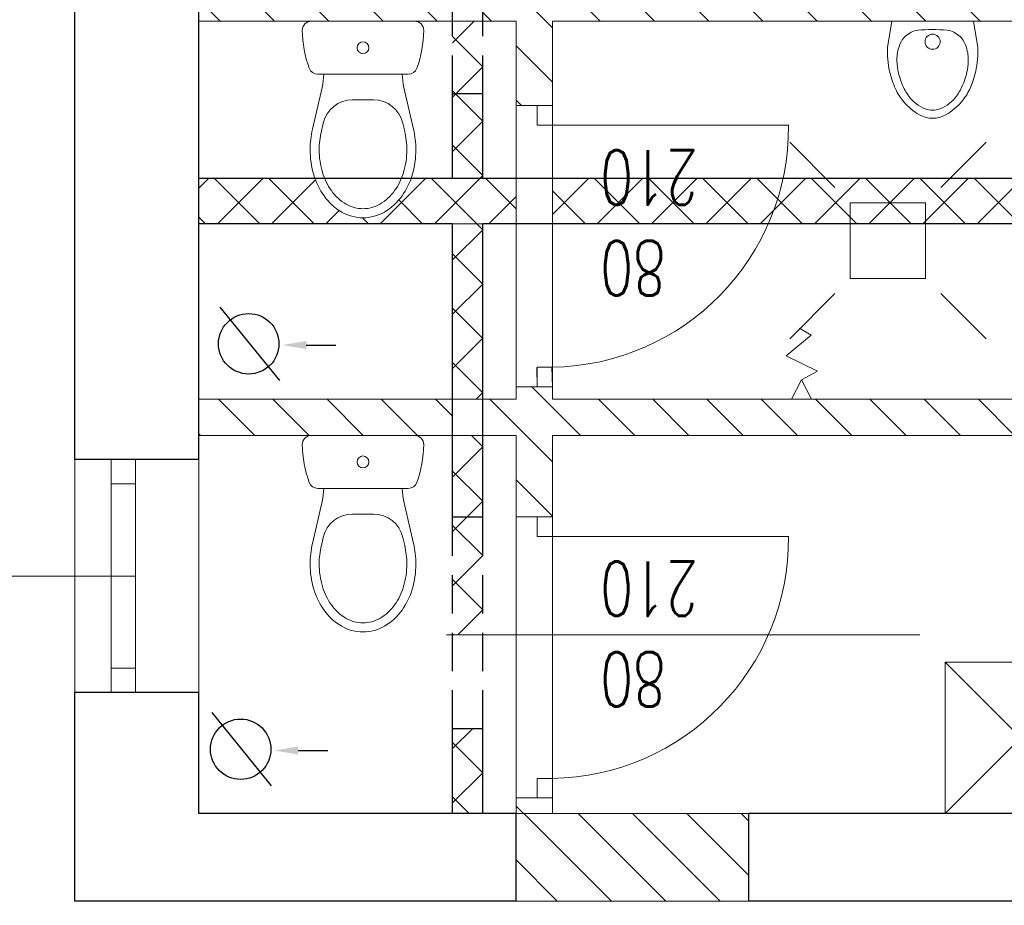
# Model space of a CAD drawing. Header units: millimetres. Extents: x -2948 to 78628, y 64669 to 215420.
# Tile 34 of 256: x 55239 to 55565, y 70694 to 70987. Entities that reach past the tile are written whole.
import ezdxf
from ezdxf.enums import TextEntityAlignment as Align

# ---------------------------------------------------------------- set-up
doc = ezdxf.new("R2010")
doc.units = ezdxf.units.MM
doc.linetypes.add('HIDDEN', pattern=[9.525, 6.35, -3.175])
for name, color, linetype, lineweight in [('1_OPIS_OKNA', 60, 'Continuous', 13), ('meble inst', 240, 'Continuous', 5), ('NOWE SCIANY', 3, 'Continuous', 13), ('OPIS', 2, 'Continuous', 13), ('P_POMOC', 1, 'Continuous', 5), ('POMOC', 1, 'Continuous', 13), ('STOLARKA', 3, 'Continuous', 13), ('WYMIAR', 5, 'Continuous', 13), ('WYPOSAZENIE_SANITARNE', 122, 'Continuous', 5), ('ŚCIANY', 7, 'Continuous', 30)]:
    doc.layers.add(name, color=color, linetype=linetype, lineweight=lineweight)
doc.layers.add('pomocnicza', color=4, linetype='Continuous')
doc.styles.add('CP_ATTR', font='ROMANS.SHX')
doc.styles.add('style2', font='romans.shx', dxfattribs={"width": 0.7})
doc.dimstyles.new('100', dxfattribs={"dimscale": 80, "dimtxt": 0.2, "dimasz": 0.2, "dimexe": 1.25, "dimexo": 0.625, "dimgap": 0.05, "dimtad": 1, "dimdec": 0, "dimdsep": 46, "dimlunit": 6, "dimtxsty": 'style2', "dimblk1": 'TICK', "dimblk2": 'TICK', "dimsah": 1, "dimcen": 0.2, "dimse1": 1, "dimse2": 1, "dimclrd": 256, "dimclrt": 2, "dimadec": 0, "dimazin": 0, "dimtfac": 1, "dimtdec": 0, "dimtix": 1, "dimtmove": 1, "dimatfit": 0, "dimldrblk": 'DOTSMALL', "dimfxl": 1, "dimtolj": 1, "dimtzin": 0, "dimarcsym": 0})
pattern_1 = [(135, (17962.765, -27595.734), (-8.9802561, -8.9802561), [])]
pattern_2 = [(135, (17962.765, -27595.734), (-8.9802561, -8.9802561), []), (225, (17962.765, -27595.734), (8.9802561, -8.9802561), [])]

# ---------------------------------------------------------------- blocks, each defined once
blk = doc.blocks.new('TICK')
at = {"color": 5}
for p, q in [((0, -0.75), (0, 0.75)), ((-1, 0), (1, 0))]:
    blk.add_line(p, q, dxfattribs=at)
at = {"const_width": 0.1}
blk.add_lwpolyline([(-0.354, -0.354), (0.354, 0.354)], dxfattribs=at)
blk = doc.blocks.new('*D870')
at = {"layer": 'Defpoints', "color": 0, "ltscale": 2, "transparency": 16777216}
for p in [(54964.49, 72348.75), (55257.49, 70712.83), (54964.49, 70488.03)]:
    blk.add_point(p, dxfattribs=at)
at = {"layer": 'WYMIAR', "lineweight": -2, "ltscale": 2, "transparency": 16777216}
blk.add_line((55241.49, 70488.03), (54980.49, 70488.03), dxfattribs=at)
at = {"layer": 'WYMIAR', "lineweight": -2, "ltscale": 2, "transparency": 16777216, "xscale": 16, "yscale": 16, "zscale": 16, "rotation": 180}
blk.add_blockref('TICK', (54964.49, 70488.03), dxfattribs=at)
at = {"layer": 'WYMIAR', "lineweight": -2, "ltscale": 2, "transparency": 16777216, "xscale": 16, "yscale": 16, "zscale": 16}
blk.add_blockref('TICK', (55257.49, 70488.03), dxfattribs=at)
at = {"layer": 'WYMIAR', "color": 2, "ltscale": 2, "transparency": 16777216, "insert": (55110.99, 70476.03), "char_height": 16, "attachment_point": 5, "rotation": 180, "style": 'style2'}
blk.add_mtext('\\A1;293', dxfattribs=at)
blk = doc.blocks.new('_DotSmall')
at = {"layer": 'OPIS', "color": 0, "const_width": 0.5}
blk.add_lwpolyline([(-0.0625, 0, 1), (0.0625, 0, 1)], format="xyb", close=True, dxfattribs=at)
blk = doc.blocks.new('A$C48A16FC9')
at = {"layer": 'WYPOSAZENIE_SANITARNE'}
for p, q in [((-13.67, 35.98), (20.52, 35.98)), ((18.4, 18.48), (-11.55, 18.48)), ((-13.28, 0.27), (-10.09, 14.1)), ((20.13, 0.27), (16.94, 14.1)), ((0, 10), (6.85, 10)), ((-10.36, -0.41), (-9.74, 2.25)), ((17.21, -0.41), (16.6, 2.25))]:
    blk.add_line(p, q, dxfattribs=at)
for points in [[(-14.07, -6.52, 0.072039), (-12.86, -14.86, 0.083339), (-9.48, -21.8, 0.106661), (-3.63, -27.12, 0.132138), (3.43, -29.02, 0.132138), (10.48, -27.12, 0.106661), (16.33, -21.8, 0.083339), (19.72, -14.86, 0.072039), (20.93, -6.52, 0.05824), (20.13, 0.27, 0.083339)], [(-13.28, 0.27, 0.05824), (-14.07, -6.52, 0.072039)], [(-10.36, -0.43, 0.05824), (-11.07, -6.52, 0.05824)], [(-11.07, -6.52, 0.072039), (-9.99, -14.01, 0.083339), (-7.04, -20.05, 0.106661), (-2.12, -24.52, 0.132138), (3.43, -26.02, 0.132138), (8.98, -24.52, 0.106661), (13.89, -20.05, 0.083339), (16.84, -14.01, 0.072039), (17.93, -6.52, 0.05824), (17.21, -0.43, 0.05824)]]:
    blk.add_lwpolyline(points, format="xyb", dxfattribs=at)
blk.add_circle((3.43, 27.23), 1.96, dxfattribs=at)
for centre, radius, start, end in [((-13.67, 32.98), 3, 90, 180.5376), ((20.52, 32.98), 3, 359.4624, 90), ((20.33, 33.3), 37, 180.5376, 200.3417), ((-13.48, 33.3), 37, 339.6583, 359.4624), ((-11.55, 21.48), 3, 200.3417, 270), ((18.4, 21.48), 3, 270, 339.6583), ((-29.57, 18.6), 20, 346.9953, 359.6717), ((36.43, 18.6), 20, 180.3283, 193.0047), ((0, 0), 10, 90, 166.9953), ((6.85, 0), 10, 13.0047, 90)]:
    blk.add_arc(centre, radius, start, end, dxfattribs=at)
blk = doc.blocks.new('A$C172927FC')
at = {"layer": 'WYPOSAZENIE_SANITARNE'}
for p, q in [((-8.68, 35.29), (0.05, 33.82)), ((0.05, 33.82), (0.01, 6.84)), ((-8.68, 5.37), (0.02, 6.84))]:
    blk.add_line(p, q, dxfattribs=at)
at = {"layer": 'WYPOSAZENIE_SANITARNE', "extrusion": (0, 0, -1)}
for centre, major_axis, start_param, end_param in [((-14.38, 15.45), (-13.38, 13.38), 0.083366, 0.348876), ((-9.98, 5.67), (-20.97, 20.97), 0.353831, 0.563601), ((-9.96, 5.65), (-20.98, 20.98), 0.563092, 0.828839), ((-14.06, 15.1), (-13.72, 13.72), 6.016495, 6.365606), ((-13.87, 13.28), (-13.06, 13.06), 0.157604, 0.398026), ((-11.05, 6.71), (-18.11, 18.11), 0.393284, 0.589384), ((-12.86, 14.9), (12.19, 12.19), -0.97239, -0.742667), ((-12.8, 18.28), (-9.8, 9.8), 0.834211, 1.17158), ((-10.3, 24.35), (-5.16, 5.16), 1.168328, 1.614808), ((-18.08, 18.91), (8.09, 8.09), 4.580174, 4.87766), ((-10.77, 23.88), (5.63, 5.63), 0.040978, 0.620876), ((-23.17, 20.32), (6.29, 6.29), 3.928059, 4.443853), ((-17.18, 18.16), (-8.92, 8.92), 5.87072, 6.153939), ((-6.73, 20.33), (1.77, 1.77), 2.356194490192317, 8.639379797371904), ((-61.62, 20.32), (41.64, 41.64), 0.702899, 0.867788), ((-23.14, 20.37), (6.32, 6.32), 3.408761, 3.922462), ((-22.72, 20.34), (4.71, 4.71), 3.924544, 4.299004), ((-22.72, 20.31), (4.71, 4.71), 3.554869, 3.929329), ((-17.18, 22.49), (8.92, 8.92), 3.27073, 3.553949), ((-14.05, 25.58), (-13.73, 13.73), 4.629586, 4.978331), ((-18.08, 21.74), (8.09, 8.09), 2.976213, 3.273699), ((-10.77, 16.77), (5.63, 5.63), 0.949811, 1.529709), ((-14.38, 25.22), (13.38, 13.38), 2.792384, 3.057777), ((-13.87, 27.37), (-13.06, 13.06), 4.314254, 4.554676), ((-11.05, 33.94), (-18.11, 18.11), 4.122896, 4.318997), ((-10.3, 16.3), (5.16, 5.16), 1.526676, 1.973155), ((-9.97, 35.03), (-20.99, 20.99), 4.148711, 4.358191), ((-12.86, 25.75), (12.19, 12.19), 2.313354, 2.543077), ((-12.8, 22.37), (9.8, 9.8), 1.969904, 2.307273), ((-9.96, 35.02), (-20.98, 20.98), 3.883456, 4.149114)]:
    blk.add_ellipse(centre, major_axis=major_axis, ratio=1, start_param=start_param, end_param=end_param, dxfattribs=at)
blk = doc.blocks.new('*D846')
at = {"layer": 'Defpoints', "color": 0, "ltscale": 2, "transparency": 16777216}
for p in [(55257.49, 71003.64), (54245.73, 70841.64), (55221.79, 70841.64)]:
    blk.add_point(p, dxfattribs=at)
at = {"layer": 'WYMIAR', "lineweight": -2, "ltscale": 2, "transparency": 16777216}
blk.add_line((54245.73, 70987.64), (54245.73, 70857.64), dxfattribs=at)
at = {"layer": 'WYMIAR', "lineweight": -2, "ltscale": 2, "transparency": 16777216, "xscale": 16, "yscale": 16, "zscale": 16}
for p, rotation in [((54245.73, 71003.64), 90), ((54245.73, 70841.64), 270)]:
    blk.add_blockref('TICK', p, dxfattribs=dict(at, rotation=rotation))
at = {"layer": 'WYMIAR', "color": 2, "ltscale": 2, "transparency": 16777216, "insert": (54233.73, 70922.64), "char_height": 16, "attachment_point": 5, "rotation": 90, "style": 'style2'}
blk.add_mtext('\\A1;162', dxfattribs=at)
blk = doc.blocks.new('2DHSN_724_5an68yu')
for p, q in [((-17.5, 17.51), (-32.5, 32.51)), ((17.5, 17.51), (32.5, 32.51)), ((-17.5, -17.51), (-32.5, -32.51)), ((17.5, -17.51), (32.5, -32.51))]:
    blk.add_line(p, q)
blk.add_lwpolyline([(-12.5, 12.5), (12.5, 12.5), (12.5, -12.5), (-12.5, -12.5)], close=True)
at = {"linetype": 'ByBlock', "style": 'CP_ATTR', "flags": 9}
for tag, p in [('NAME', (-9.19, -1.83)), ('FLOW', (-9.19, -1.83)), ('CHARACTER', (-9.19, -1.84)), ('NUMBER', (-9.19, -1.85)), ('TEMPERATURE', (-9.19, -1.85)), ('PRODUCT-TYPE', (-9.19, -1.86)), ('ORDER-NO', (-9.19, -1.87)), ('PN', (-9.18, -1.83)), ('OTHER', (-9.18, -1.83)), ('PRODUCER', (-9.17, -1.83)), ('ARTICLE', (-9.16, -1.83)), ('VOLTAGE', (-9.16, -1.85)), ('WEIGHT', (-9.15, -1.84)), ('GROUP', (-9.15, -1.85)), ('POWER', (-9.15, -1.87)), ('DN', (-9.14, -1.86))]:
    blk.add_attdef(tag, text='', height=0.00005, dxfattribs=at).set_placement(p, align=Align.MIDDLE_LEFT)
blk = doc.blocks.new('*D913')
at = {"layer": 'Defpoints', "color": 0, "ltscale": 2, "transparency": 16777216}
for p in [(55257.49, 70703.52), (56207.49, 70703.52), (56207.49, 70443.81)]:
    blk.add_point(p, dxfattribs=at)
at = {"layer": 'WYMIAR', "lineweight": -2, "ltscale": 2, "transparency": 16777216}
blk.add_line((55273.49, 70443.81), (56191.49, 70443.81), dxfattribs=at)
at = {"layer": 'WYMIAR', "lineweight": -2, "ltscale": 2, "transparency": 16777216, "xscale": 16, "yscale": 16, "zscale": 16, "rotation": 180}
blk.add_blockref('TICK', (55257.49, 70443.81), dxfattribs=at)
at = {"layer": 'WYMIAR', "lineweight": -2, "ltscale": 2, "transparency": 16777216, "xscale": 16, "yscale": 16, "zscale": 16}
blk.add_blockref('TICK', (56207.49, 70443.81), dxfattribs=at)
at = {"layer": 'WYMIAR', "color": 2, "ltscale": 2, "transparency": 16777216, "insert": (55732.49, 70431.81), "char_height": 16, "attachment_point": 5, "rotation": 180, "style": 'style2'}
blk.add_mtext('\\A1;950', dxfattribs=at)
blk = doc.blocks.new('*D916')
at = {"layer": 'Defpoints', "color": 0, "ltscale": 2, "transparency": 16777216}
for p in [(54964.49, 72304.54), (55257.49, 70668.61), (54964.49, 70443.81)]:
    blk.add_point(p, dxfattribs=at)
at = {"layer": 'WYMIAR', "lineweight": -2, "ltscale": 2, "transparency": 16777216}
blk.add_line((55241.49, 70443.81), (54980.49, 70443.81), dxfattribs=at)
at = {"layer": 'WYMIAR', "lineweight": -2, "ltscale": 2, "transparency": 16777216, "xscale": 16, "yscale": 16, "zscale": 16, "rotation": 180}
blk.add_blockref('TICK', (54964.49, 70443.81), dxfattribs=at)
at = {"layer": 'WYMIAR', "lineweight": -2, "ltscale": 2, "transparency": 16777216, "xscale": 16, "yscale": 16, "zscale": 16}
blk.add_blockref('TICK', (55257.49, 70443.81), dxfattribs=at)
at = {"layer": 'WYMIAR', "color": 2, "ltscale": 2, "transparency": 16777216, "insert": (55110.99, 70431.81), "char_height": 16, "attachment_point": 5, "rotation": 180, "style": 'style2'}
blk.add_mtext('\\A1;293', dxfattribs=at)
blk = doc.blocks.new('*D917')
at = {"layer": 'Defpoints', "color": 0, "ltscale": 2, "transparency": 16777216}
for p in [(54964.31, 72333.17), (56207.49, 70675.17), (54964.31, 70404.31)]:
    blk.add_point(p, dxfattribs=at)
at = {"layer": 'WYMIAR', "lineweight": -2, "ltscale": 2, "transparency": 16777216}
blk.add_line((56191.49, 70404.31), (54980.31, 70404.31), dxfattribs=at)
at = {"layer": 'WYMIAR', "lineweight": -2, "ltscale": 2, "transparency": 16777216, "xscale": 16, "yscale": 16, "zscale": 16, "rotation": 180}
blk.add_blockref('TICK', (54964.31, 70404.31), dxfattribs=at)
at = {"layer": 'WYMIAR', "lineweight": -2, "ltscale": 2, "transparency": 16777216, "xscale": 16, "yscale": 16, "zscale": 16}
blk.add_blockref('TICK', (56207.49, 70404.31), dxfattribs=at)
at = {"layer": 'WYMIAR', "color": 2, "ltscale": 2, "transparency": 16777216, "insert": (55585.9, 70392.31), "char_height": 16, "attachment_point": 5, "rotation": 180, "style": 'style2'}
blk.add_mtext('\\A1;1\xa0243', dxfattribs=at)
blk = doc.blocks.new('*D1090')
at = {"layer": 'Defpoints', "color": 0, "ltscale": 2, "transparency": 16777216}
for p in [(54277.68, 70724.64), (55308.89, 70724.64), (55267.89, 70695.64)]:
    blk.add_point(p, dxfattribs=at)
at = {"layer": 'WYMIAR', "lineweight": -2, "ltscale": 2, "transparency": 16777216}
for p, q in [((54277.68, 70740.64), (54277.68, 70756.64)), ((54277.68, 70695.64), (54277.68, 70724.64)), ((54277.68, 70679.64), (54277.68, 70663.64))]:
    blk.add_line(p, q, dxfattribs=at)
at = {"layer": 'WYMIAR', "lineweight": -2, "ltscale": 2, "transparency": 16777216, "xscale": 16, "yscale": 16, "zscale": 16}
for p, rotation in [((54277.68, 70724.64), 270), ((54277.68, 70695.64), 90)]:
    blk.add_blockref('TICK', p, dxfattribs=dict(at, rotation=rotation))
at = {"layer": 'WYMIAR', "color": 2, "ltscale": 2, "transparency": 16777216, "insert": (54265.68, 70710.14), "char_height": 16, "attachment_point": 5, "rotation": 90, "style": 'style2'}
blk.add_mtext('\\A1;29', dxfattribs=at)
blk = doc.blocks.new('*D1091')
at = {"layer": 'Defpoints', "color": 0, "ltscale": 2, "transparency": 16777216}
for p in [(54277.68, 70849.64), (55298.49, 70849.64), (55308.89, 70724.64)]:
    blk.add_point(p, dxfattribs=at)
at = {"layer": 'WYMIAR', "lineweight": -2, "ltscale": 2, "transparency": 16777216}
blk.add_line((54277.68, 70740.64), (54277.68, 70833.64), dxfattribs=at)
at = {"layer": 'WYMIAR', "lineweight": -2, "ltscale": 2, "transparency": 16777216, "xscale": 16, "yscale": 16, "zscale": 16}
for p, rotation in [((54277.68, 70849.64), 90), ((54277.68, 70724.64), 270)]:
    blk.add_blockref('TICK', p, dxfattribs=dict(at, rotation=rotation))
at = {"layer": 'WYMIAR', "color": 2, "ltscale": 2, "transparency": 16777216, "insert": (54265.68, 70787.14), "char_height": 16, "attachment_point": 5, "rotation": 90, "style": 'style2'}
blk.add_mtext('\\A1;125', dxfattribs=at)
blk = doc.blocks.new('*D1092')
at = {"layer": 'Defpoints', "color": 0, "ltscale": 2, "transparency": 16777216}
for p in [(54277.68, 70861.64), (55298.49, 70861.64), (55298.49, 70849.64)]:
    blk.add_point(p, dxfattribs=at)
at = {"layer": 'WYMIAR', "lineweight": -2, "ltscale": 2, "transparency": 16777216}
for p, q in [((54277.68, 70877.64), (54277.68, 70893.64)), ((54277.68, 70849.64), (54277.68, 70861.64)), ((54277.68, 70833.64), (54277.68, 70817.64))]:
    blk.add_line(p, q, dxfattribs=at)
at = {"layer": 'WYMIAR', "lineweight": -2, "ltscale": 2, "transparency": 16777216, "xscale": 16, "yscale": 16, "zscale": 16}
for p, rotation in [((54277.68, 70861.64), 270), ((54277.68, 70849.64), 90)]:
    blk.add_blockref('TICK', p, dxfattribs=dict(at, rotation=rotation))
at = {"layer": 'WYMIAR', "color": 2, "ltscale": 2, "transparency": 16777216, "insert": (54265.68, 70855.64), "char_height": 16, "attachment_point": 5, "rotation": 90, "style": 'style2'}
blk.add_mtext('\\A1;12', dxfattribs=at)
blk = doc.blocks.new('*D1093')
at = {"layer": 'Defpoints', "color": 0, "ltscale": 2, "transparency": 16777216}
for p in [(54277.68, 70986.64), (55298.49, 70986.64), (55298.49, 70861.64)]:
    blk.add_point(p, dxfattribs=at)
at = {"layer": 'WYMIAR', "lineweight": -2, "ltscale": 2, "transparency": 16777216}
blk.add_line((54277.68, 70877.64), (54277.68, 70970.64), dxfattribs=at)
at = {"layer": 'WYMIAR', "lineweight": -2, "ltscale": 2, "transparency": 16777216, "xscale": 16, "yscale": 16, "zscale": 16}
for p, rotation in [((54277.68, 70986.64), 90), ((54277.68, 70861.64), 270)]:
    blk.add_blockref('TICK', p, dxfattribs=dict(at, rotation=rotation))
at = {"layer": 'WYMIAR', "color": 2, "ltscale": 2, "transparency": 16777216, "insert": (54265.68, 70924.14), "char_height": 16, "attachment_point": 5, "rotation": 90, "style": 'style2'}
blk.add_mtext('\\A1;125', dxfattribs=at)
blk = doc.blocks.new('*D1094')
at = {"layer": 'Defpoints', "color": 0, "ltscale": 2, "transparency": 16777216}
for p in [(54277.68, 70998.64), (55298.49, 70998.64), (55298.49, 70986.64)]:
    blk.add_point(p, dxfattribs=at)
at = {"layer": 'WYMIAR', "lineweight": -2, "ltscale": 2, "transparency": 16777216}
for p, q in [((54277.68, 71014.64), (54277.68, 71030.64)), ((54277.68, 70986.64), (54277.68, 70998.64)), ((54277.68, 70970.64), (54277.68, 70954.64))]:
    blk.add_line(p, q, dxfattribs=at)
at = {"layer": 'WYMIAR', "lineweight": -2, "ltscale": 2, "transparency": 16777216, "xscale": 16, "yscale": 16, "zscale": 16}
for p, rotation in [((54277.68, 70998.64), 270), ((54277.68, 70986.64), 90)]:
    blk.add_blockref('TICK', p, dxfattribs=dict(at, rotation=rotation))
at = {"layer": 'WYMIAR', "color": 2, "ltscale": 2, "transparency": 16777216, "insert": (54265.68, 70992.64), "char_height": 16, "attachment_point": 5, "rotation": 90, "style": 'style2'}
blk.add_mtext('\\A1;12', dxfattribs=at)
blk = doc.blocks.new('*D1095')
at = {"layer": 'Defpoints', "color": 0, "ltscale": 2, "transparency": 16777216}
for p in [(54277.68, 71193.64), (55298.49, 71193.64), (55298.49, 70998.64)]:
    blk.add_point(p, dxfattribs=at)
at = {"layer": 'WYMIAR', "lineweight": -2, "ltscale": 2, "transparency": 16777216}
blk.add_line((54277.68, 71014.64), (54277.68, 71177.64), dxfattribs=at)
at = {"layer": 'WYMIAR', "lineweight": -2, "ltscale": 2, "transparency": 16777216, "xscale": 16, "yscale": 16, "zscale": 16}
for p, rotation in [((54277.68, 71193.64), 90), ((54277.68, 70998.64), 270)]:
    blk.add_blockref('TICK', p, dxfattribs=dict(at, rotation=rotation))
at = {"layer": 'WYMIAR', "color": 2, "ltscale": 2, "transparency": 16777216, "insert": (54265.68, 71096.14), "char_height": 16, "attachment_point": 5, "rotation": 90, "style": 'style2'}
blk.add_mtext('\\A1;195', dxfattribs=at)
blk = doc.blocks.new('*D1178')
at = {"layer": 'Defpoints', "color": 0, "ltscale": 2, "transparency": 16777216}
for p in [(55415.49, 70724.64), (55713.49, 70724.64), (55415.49, 70524.18)]:
    blk.add_point(p, dxfattribs=at)
at = {"layer": 'WYMIAR', "lineweight": -2, "ltscale": 2, "transparency": 16777216}
blk.add_line((55697.49, 70524.18), (55431.49, 70524.18), dxfattribs=at)
at = {"layer": 'WYMIAR', "lineweight": -2, "ltscale": 2, "transparency": 16777216, "xscale": 16, "yscale": 16, "zscale": 16, "rotation": 180}
blk.add_blockref('TICK', (55415.49, 70524.18), dxfattribs=at)
at = {"layer": 'WYMIAR', "lineweight": -2, "ltscale": 2, "transparency": 16777216, "xscale": 16, "yscale": 16, "zscale": 16}
blk.add_blockref('TICK', (55713.49, 70524.18), dxfattribs=at)
at = {"layer": 'WYMIAR', "color": 2, "ltscale": 2, "transparency": 16777216, "insert": (55564.49, 70512.18), "char_height": 16, "attachment_point": 5, "rotation": 180, "style": 'style2'}
blk.add_mtext('\\A1;298', dxfattribs=at)
blk = doc.blocks.new('*D1179')
at = {"layer": 'Defpoints', "color": 0, "ltscale": 2, "transparency": 16777216}
for p in [(55403.49, 70724.64), (55415.49, 70724.64), (55403.49, 70524.18)]:
    blk.add_point(p, dxfattribs=at)
at = {"layer": 'WYMIAR', "lineweight": -2, "ltscale": 2, "transparency": 16777216}
for p, q in [((55387.49, 70524.18), (55371.49, 70524.18)), ((55415.49, 70524.18), (55403.49, 70524.18)), ((55431.49, 70524.18), (55447.49, 70524.18))]:
    blk.add_line(p, q, dxfattribs=at)
at = {"layer": 'WYMIAR', "lineweight": -2, "ltscale": 2, "transparency": 16777216, "xscale": 16, "yscale": 16, "zscale": 16}
blk.add_blockref('TICK', (55403.49, 70524.18), dxfattribs=at)
at = {"layer": 'WYMIAR', "lineweight": -2, "ltscale": 2, "transparency": 16777216, "xscale": 16, "yscale": 16, "zscale": 16, "rotation": 180}
blk.add_blockref('TICK', (55415.49, 70524.18), dxfattribs=at)
at = {"layer": 'WYMIAR', "color": 2, "ltscale": 2, "transparency": 16777216, "insert": (55409.49, 70512.18), "char_height": 16, "attachment_point": 5, "rotation": 180, "style": 'style2'}
blk.add_mtext('\\A1;12', dxfattribs=at)
blk = doc.blocks.new('*D1180')
at = {"layer": 'Defpoints', "color": 0, "ltscale": 2, "transparency": 16777216}
for p in [(55298.49, 70724.64), (55403.49, 70724.64), (55298.49, 70524.18)]:
    blk.add_point(p, dxfattribs=at)
at = {"layer": 'WYMIAR', "lineweight": -2, "ltscale": 2, "transparency": 16777216}
blk.add_line((55387.49, 70524.18), (55314.49, 70524.18), dxfattribs=at)
at = {"layer": 'WYMIAR', "lineweight": -2, "ltscale": 2, "transparency": 16777216, "xscale": 16, "yscale": 16, "zscale": 16, "rotation": 180}
blk.add_blockref('TICK', (55298.49, 70524.18), dxfattribs=at)
at = {"layer": 'WYMIAR', "lineweight": -2, "ltscale": 2, "transparency": 16777216, "xscale": 16, "yscale": 16, "zscale": 16}
blk.add_blockref('TICK', (55403.49, 70524.18), dxfattribs=at)
at = {"layer": 'WYMIAR', "color": 2, "ltscale": 2, "transparency": 16777216, "insert": (55350.99, 70512.18), "char_height": 16, "attachment_point": 5, "rotation": 180, "style": 'style2'}
blk.add_mtext('\\A1;105', dxfattribs=at)
blk = doc.blocks.new('*D1181')
at = {"layer": 'Defpoints', "color": 0, "ltscale": 2, "transparency": 16777216}
for p in [(55257.49, 70724.64), (55298.49, 70724.64), (55257.49, 70524.18)]:
    blk.add_point(p, dxfattribs=at)
at = {"layer": 'WYMIAR', "lineweight": -2, "ltscale": 2, "transparency": 16777216}
blk.add_line((55282.49, 70524.18), (55273.49, 70524.18), dxfattribs=at)
at = {"layer": 'WYMIAR', "lineweight": -2, "ltscale": 2, "transparency": 16777216, "xscale": 16, "yscale": 16, "zscale": 16, "rotation": 180}
blk.add_blockref('TICK', (55257.49, 70524.18), dxfattribs=at)
at = {"layer": 'WYMIAR', "lineweight": -2, "ltscale": 2, "transparency": 16777216, "xscale": 16, "yscale": 16, "zscale": 16}
blk.add_blockref('TICK', (55298.49, 70524.18), dxfattribs=at)
at = {"layer": 'WYMIAR', "color": 2, "ltscale": 2, "transparency": 16777216, "insert": (55277.99, 70512.18), "char_height": 16, "attachment_point": 5, "rotation": 180, "style": 'style2'}
blk.add_mtext('\\A1;41', dxfattribs=at)
blk = doc.blocks.new('*D1182')
at = {"layer": 'Defpoints', "color": 0, "ltscale": 2, "transparency": 16777216}
for p in [(54990.49, 72379.64), (55257.49, 72353.64), (54990.49, 70524.18)]:
    blk.add_point(p, dxfattribs=at)
at = {"layer": 'WYMIAR', "lineweight": -2, "ltscale": 2, "transparency": 16777216}
blk.add_line((55241.49, 70524.18), (55006.49, 70524.18), dxfattribs=at)
at = {"layer": 'WYMIAR', "lineweight": -2, "ltscale": 2, "transparency": 16777216, "xscale": 16, "yscale": 16, "zscale": 16, "rotation": 180}
blk.add_blockref('TICK', (54990.49, 70524.18), dxfattribs=at)
at = {"layer": 'WYMIAR', "lineweight": -2, "ltscale": 2, "transparency": 16777216, "xscale": 16, "yscale": 16, "zscale": 16}
blk.add_blockref('TICK', (55257.49, 70524.18), dxfattribs=at)
at = {"layer": 'WYMIAR', "color": 2, "ltscale": 2, "transparency": 16777216, "insert": (55123.99, 70512.18), "char_height": 16, "attachment_point": 5, "rotation": 180, "style": 'style2'}
blk.add_mtext('\\A1;267', dxfattribs=at)

msp = doc.modelspace()

# ---------------------------------------------------------------- hatches: boundary and pattern name
at = {"layer": 'NOWE SCIANY', "ltscale": 2, "true_color": 0xcd2027, "transparency": 33554687}
h = msp.add_hatch(dxfattribs=at)
h.set_pattern_fill('ANSI37', color=242, scale=4)
h.set_pattern_definition(pattern_2)
edge = h.paths.add_edge_path()
edge.add_line((55585.49, 70986.64), (55585.49, 70962.64))
edge.add_arc((55588.84, 70956.73), 6.8, 60.431, 119.569, ccw=False)
edge.add_line((55592.2, 70962.64), (55595.49, 70962.64))
edge.add_line((55595.49, 70962.64), (55595.49, 70986.64))
edge.add_line((55595.49, 70986.64), (55585.49, 70986.64))
h.paths.add_polyline_path([(55585.49, 71009.56), (55585.49, 70998.64), (55595.49, 70998.64), (55595.49, 71011.83)])
h.paths.add_polyline_path([(55585.49, 71027.73), (55585.49, 71009.56), (55595.49, 71011.83), (55595.49, 71025.45)])
h.paths.add_polyline_path([(55585.49, 71032.64), (55585.49, 71027.73), (55595.49, 71025.45), (55595.49, 71032.64)])
h.paths.add_polyline_path([(55585.49, 71132.64), (55585.49, 71038.64), (55595.49, 71038.64), (55595.49, 71132.64)])
h.paths.add_polyline_path([(55585.49, 71038.64), (55585.49, 71032.64), (55595.49, 71032.64), (55595.49, 71038.64)])
edge = h.paths.add_edge_path()
edge.add_line((55446.51, 71147.64), (55446.51, 71146.25))
edge.add_line((55446.51, 71146.25), (55446.51, 71132.64))
edge.add_line((55446.51, 71132.64), (55595.49, 71132.64))
edge.add_line((55595.49, 71132.64), (55647.49, 71132.64))
edge.add_arc((55723.45, 71180.92), 90, 201.7008, 212.4407, ccw=False)
edge.add_line((55639.83, 71147.64), (55446.51, 71147.64))
edge = h.paths.add_edge_path()
edge.add_line((55298.49, 71147.64), (55298.49, 71132.64))
edge.add_line((55298.49, 71132.64), (55355.45, 71132.64))
edge.add_arc((55390.51, 71071.66), 70.34, 99.2809, 119.8935, ccw=False)
edge.add_arc((55379.49, 71139.88), 1.25, -15.8465, 105.2271, ccw=False)
edge.add_line((55380.69, 71139.54), (55382.89, 71132.64))
edge.add_line((55382.89, 71132.64), (55392.49, 71132.64))
edge.add_line((55392.49, 71132.64), (55396.51, 71132.64))
edge.add_line((55396.51, 71132.64), (55396.51, 71147.64))
edge.add_line((55396.51, 71147.64), (55298.49, 71147.64))
edge = h.paths.add_edge_path(flags=16)
edge.add_line((55353.55, 71135.18), (55354.44, 71135.46))
edge.add_line((55354.44, 71135.46), (55354.06, 71136.65))
edge.add_line((55354.06, 71136.65), (55353.17, 71136.37))
edge.add_arc((55353.26, 71136.07), 0.313, 107.7108, 287.7108)
edge.add_arc((55353.45, 71135.47), 0.312, 107.7108, 287.7108)
edge = h.paths.add_edge_path()
edge.add_line((55382.49, 71097.34), (55382.49, 71096.47))
edge.add_arc((55381.61, 71095.59), 1.25, 17.7108, 45.3022, ccw=False)
edge.add_line((55382.8, 71095.97), (55383.69, 71096.25))
edge.add_arc((55383.79, 71095.95), 0.313, 17.7108, 107.7108, ccw=False)
edge.add_line((55384.08, 71096.05), (55384.27, 71095.45))
edge.add_arc((55383.98, 71095.36), 0.313, -72.2892, 17.7108, ccw=False)
edge.add_line((55384.07, 71095.06), (55383.18, 71094.78))
edge.add_arc((55381.99, 71094.4), 1.25, -66.4747, 17.7108, ccw=False)
edge.add_line((55382.49, 71093.25), (55382.49, 71032.64))
edge.add_line((55382.49, 71032.64), (55392.49, 71032.64))
edge.add_line((55392.49, 71032.64), (55392.49, 71101.58))
edge.add_arc((55391.48, 71102.32), 1.25, 290.1945, 323.338, ccw=False)
edge.add_arc((55360.92, 71164.3), 70.34, 287.8508, 296.1408, ccw=False)
at = {"layer": 'NOWE SCIANY', "ltscale": 2, "true_color": 0x33a319, "transparency": 33554687}
h = msp.add_hatch(dxfattribs=at)
h.set_pattern_fill('ANSI31', color=84, scale=4)
h.set_pattern_definition(pattern_1)
h.paths.add_polyline_path([(55403.49, 70729.73), (55403.49, 70724.64), (55415.49, 70724.64), (55415.49, 70729.73)])
h.paths.add_polyline_path([(55298.49, 70998.64), (55298.49, 70993.64), (55298.49, 70986.64), (55382.49, 70986.64), (55382.49, 70998.64)])
h.paths.add_polyline_path([(55382.49, 70998.64), (55382.49, 70986.64), (55728.49, 70986.64), (55728.49, 70998.64)])
h.paths.add_polyline_path([(55298.49, 70993.14), (55298.49, 71081.14), (55298.49, 71080.46), (55298.49, 70992.46)])
at = {"layer": 'NOWE SCIANY', "ltscale": 2, "true_color": 0xdb0000, "transparency": 33554687}
h = msp.add_hatch(dxfattribs=at)
h.set_pattern_fill('ANSI37', color=12, scale=4)
h.set_pattern_definition(pattern_2)
h.paths.add_polyline_path([(55368.74, 70934.64, -0.070246), (55365.73, 70928.86, -0.106661), (55359.88, 70923.54, -0.132138), (55352.82, 70921.64, -0.132138), (55345.77, 70923.54, -0.106661), (55339.92, 70928.86, -0.070246), (55336.91, 70934.64), (55298.49, 70934.64), (55298.49, 70919.64), (55382.49, 70919.64), (55403.49, 70919.64), (55403.49, 70934.64), (55392.49, 70934.64)])
h.paths.add_polyline_path([(55382.49, 70919.64), (55382.49, 70861.64), (55392.49, 70861.64), (55392.49, 70919.64)])
h.paths.add_polyline_path([(55382.49, 70962.64), (55382.49, 70934.64), (55392.49, 70934.64), (55392.49, 70962.64)])
h.paths.add_polyline_path([(55382.49, 70986.64), (55382.49, 70962.64), (55392.49, 70962.64), (55392.49, 70986.64)])
h.paths.add_polyline_path([(55382.49, 71032.64), (55382.49, 70998.64), (55392.49, 70998.64), (55392.49, 71032.64)])
h.paths.add_polyline_path([(55382.49, 70849.64), (55382.49, 70822.64), (55392.49, 70822.64), (55392.49, 70849.64)])
h.paths.add_polyline_path([(55382.49, 70822.64), (55382.49, 70783.64), (55392.49, 70783.64), (55392.49, 70822.64)])
h.paths.add_polyline_path([(55382.49, 70752.64), (55382.49, 70724.64), (55392.49, 70724.64), (55392.49, 70752.64)])
h.paths.add_polyline_path([(55491.81, 70934.64, -0.049831), (55486.93, 70919.64), (55537.05, 70919.64), (55583.49, 70919.64), (55583.49, 70934.64)])
h.paths.add_polyline_path([(55423.49, 70934.64), (55415.49, 70934.64), (55415.49, 70919.64), (55486.93, 70919.64, 0.049831), (55491.81, 70934.64)])
h.paths.add_polyline_path([(55595.49, 70934.64), (55595.49, 70919.64), (55665.55, 70919.64, 0.049888), (55675.34, 70934.64)])
h.paths.add_polyline_path([(55429.7, 70891.43), (55471.1, 70891.44), (55471.09, 70948.44), (55429.69, 70948.43)], flags=9)
h.paths.add_polyline_path([(55663.61, 70964.97), (55622.21, 70964.98), (55622.2, 70907.98), (55663.6, 70907.97)], flags=9)
h.paths.add_polyline_path([(55634.6, 70864.31), (55634.6, 70974.98), (55599.84, 70974.98), (55599.84, 70864.31)], flags=9)
at = {"layer": 'NOWE SCIANY', "ltscale": 2, "true_color": 0x33a319, "transparency": 33554687}
h = msp.add_hatch(dxfattribs=at)
h.set_pattern_fill('ANSI31', color=84, scale=4)
h.set_pattern_definition(pattern_1)
h.paths.add_polyline_path([(55403.49, 70986.64), (55403.49, 70958.75), (55415.49, 70958.75), (55415.49, 70986.64)])
h = msp.add_hatch(dxfattribs=at)
h.set_pattern_fill('ANSI31', color=84, scale=4)
h.set_pattern_definition([(135, (55441.981, 70724.645), (-8.98026, -8.98026), [])])
h.paths.add_polyline_path([(55403.49, 70724.64), (55403.49, 70695.64), (55480.49, 70695.64), (55480.49, 70724.64)])
h.paths.add_polyline_path([(55403.49, 70865.73), (55403.49, 70861.64), (55392.49, 70861.64), (55392.49, 70849.64), (55403.49, 70849.64), (55403.49, 70822.75), (55415.49, 70822.75), (55415.49, 70849.64), (55728.49, 70849.64), (55728.49, 70861.64), (55415.49, 70861.64), (55415.49, 70865.73)])
h.paths.add_polyline_path([(55298.49, 70861.64), (55298.49, 70849.64), (55382.49, 70849.64), (55382.49, 70861.64)])

# ---------------------------------------------------------------- linework, layer by layer
for p, q in [((55305.42, 70892.09), (55325.14, 70867.84)), ((55334.02, 70879.55), (55343.88, 70879.55)), ((55302.76, 70757.98), (55322.48, 70733.73)), ((55331.36, 70745.43), (55341.22, 70745.43))]:
    msp.add_line(p, q)
for centre in [(55315, 70879.96), (55312.34, 70745.85)]:
    msp.add_circle(centre, 10)
for points in [[(55334.02, 70878.23), (55334.02, 70880.86), (55326.14, 70879.55)], [(55331.36, 70744.12), (55331.36, 70746.75), (55323.48, 70745.43)]]:
    msp.add_solid(points)
at = {"layer": '1_OPIS_OKNA'}
msp.add_line((55277.49, 70803.14), (55135.92, 70803.14), dxfattribs=at)
at = {"layer": 'meble inst', "lineweight": 5, "ltscale": 0.02}
for p, q in [((55492.82, 70875.96), (55501.16, 70882.81)), ((55501.16, 70882.81), (55497.28, 70885.15)), ((55503.24, 70870.87), (55492.82, 70875.96)), ((55497.87, 70867.99), (55503.24, 70870.87)), ((55494.63, 70861.64), (55497.87, 70867.99)), ((55497.87, 70867.99), (55501.27, 70861.64))]:
    msp.add_line(p, q, dxfattribs=at)
at = {"layer": 'NOWE SCIANY', "ltscale": 2}
for p, q in [((55403.49, 70986.64), (55392.49, 70986.64)), ((55585.49, 70986.64), (55415.49, 70986.64)), ((55415.49, 70910.73), (55415.49, 70861.64)), ((55415.49, 70849.64), (55415.49, 70840.73))]:
    msp.add_line(p, q, dxfattribs=at)
at = {"layer": 'NOWE SCIANY'}
for p, q in [((55410.49, 70952.25), (55410.49, 70958.75)), ((55415.49, 70952.25), (55410.49, 70952.25)), ((55415.49, 70875.73), (55415.49, 70882.23)), ((55415.35, 70872.23), (55410.35, 70872.12)), ((55410.49, 70865.63), (55410.35, 70872.12)), ((55415.49, 70872.23), (55410.49, 70872.23)), ((55410.49, 70865.73), (55410.49, 70872.23)), ((55415.49, 70865.73), (55415.35, 70872.23)), ((55415.49, 70847.23), (55415.49, 70849.64)), ((55410.49, 70816.25), (55410.49, 70822.75)), ((55415.49, 70816.25), (55410.49, 70816.25)), ((55415.49, 70750.73), (55415.49, 70757.23)), ((55415.49, 70736.23), (55410.49, 70736.23)), ((55410.49, 70729.73), (55410.49, 70736.23)), ((55415.49, 70736.23), (55410.49, 70736.23)), ((55410.49, 70729.73), (55410.49, 70736.23))]:
    msp.add_line(p, q, dxfattribs=at)
at = {"layer": 'NOWE SCIANY', "color": 12, "ltscale": 2, "true_color": 0xdb0000}
for p, q in [((55415.49, 70952.25), (55493.76, 70952.25)), ((55415.49, 70816.25), (55493.76, 70816.25))]:
    msp.add_line(p, q, dxfattribs=at)
at = {"layer": 'NOWE SCIANY', "ltscale": 2}
for points in [[(55298.49, 70986.64), (55298.49, 70998.64), (55415.49, 70998.64)], [(55298.49, 70861.64), (55298.49, 70986.64), (55403.49, 70986.64)], [(55403.49, 70861.64), (55403.49, 70894.64)], [(55298.49, 70849.64), (55298.49, 70861.64), (55403.49, 70861.64)], [(55415.49, 70849.64), (55728.49, 70849.64), (55728.49, 70861.64), (55415.49, 70861.64)], [(55455.49, 70849.64), (55572.49, 70849.64), (55572.49, 70861.64), (55572.49, 70861.64), (55572.49, 70849.64), (55677.49, 70849.64), (55677.49, 70861.64)], [(55298.49, 70849.64), (55298.49, 70849.64), (55403.49, 70849.64)], [(55298.49, 70724.64), (55403.49, 70724.64), (55403.49, 70849.64)]]:
    msp.add_lwpolyline(points, dxfattribs=at)
at = {"layer": 'NOWE SCIANY'}
for points in [[(55403.49, 70986.64), (55403.49, 70861.64)], [(55415.49, 70861.64), (55415.49, 70986.64)], [(55415.49, 70986.64), (55415.49, 70861.64)], [(55411.49, 70958.75), (55415.49, 70958.75), (55403.49, 70958.75)], [(55403.49, 70919.64), (55403.49, 70919.64), (55403.49, 70919.64), (55403.49, 70861.64)], [(55415.49, 70919.64), (55415.49, 70861.64)], [(55415.49, 70865.73), (55403.49, 70865.73)], [(55403.49, 70849.64), (55403.49, 70724.64)], [(55415.49, 70849.64), (55415.49, 70724.64)], [(55411.49, 70822.75), (55415.49, 70822.75), (55403.49, 70822.75)], [(55415.49, 70729.73), (55403.49, 70729.73)], [(55415.49, 70729.73), (55403.49, 70729.73)]]:
    msp.add_lwpolyline(points, dxfattribs=at)
at = {"layer": 'NOWE SCIANY', "color": 12, "ltscale": 2, "true_color": 0xdb0000}
for centre in [(55414.3, 70951.55), (55414.3, 70815.55)]:
    msp.add_arc(centre, 79.33, 270.7539, 0.5001, dxfattribs=at)
at = {"layer": 'P_POMOC', "ltscale": 2}
msp.add_lwpolyline([(55545.49, 70724.64), (55595.49, 70724.64), (55595.49, 70774.64), (55545.49, 70774.64), (55545.49, 70724.64), (55595.49, 70774.64), (55545.49, 70774.64), (55595.49, 70724.64)], dxfattribs=at)
at = {"layer": 'POMOC'}
for p, q in [((55537.05, 70919.64), (55380.49, 70919.64)), ((55257.49, 70764.64), (55257.49, 70841.64)), ((55298.49, 70841.64), (55298.49, 70764.64)), ((55537.05, 70783.64), (55380.49, 70783.64)), ((55403.49, 70724.64), (55480.47, 70724.64)), ((55480.47, 70695.64), (55403.49, 70695.64))]:
    msp.add_line(p, q, dxfattribs=at)
at = {"layer": 'pomocnicza', "linetype": 'HIDDEN', "ltscale": 2}
for p, q in [((55382.49, 70962.64), (55382.49, 71032.64)), ((55392.49, 70962.64), (55392.49, 71032.64)), ((55382.49, 70752.64), (55382.49, 70822.64)), ((55392.49, 70752.64), (55392.49, 70822.64))]:
    msp.add_line(p, q, dxfattribs=at)
at = {"layer": 'STOLARKA'}
for p, q in [((55269.49, 70764.64), (55269.49, 70841.64)), ((55277.49, 70764.64), (55277.49, 70841.64)), ((55269.49, 70833.64), (55277.49, 70833.64)), ((55269.49, 70772.64), (55277.49, 70772.64))]:
    msp.add_line(p, q, dxfattribs=at)
at = {"layer": 'ŚCIANY', "ltscale": 2}
for p, q in [((55257.49, 70841.64), (55257.49, 70998.64)), ((55298.49, 70934.64), (55298.49, 70998.64)), ((55382.49, 70934.64), (55382.49, 70962.64)), ((55392.49, 70962.64), (55382.49, 70962.64)), ((55392.49, 70934.64), (55392.49, 70962.64)), ((55392.49, 70934.64), (55298.49, 70934.64)), ((55298.49, 70841.64), (55298.49, 70934.64)), ((55423.49, 70934.64), (55392.49, 70934.64)), ((55595.49, 70934.64), (55423.49, 70934.64)), ((55382.49, 70919.64), (55298.49, 70919.64)), ((55382.49, 70822.64), (55382.49, 70919.64)), ((55408.49, 70919.64), (55392.49, 70919.64)), ((55392.49, 70822.64), (55392.49, 70919.64)), ((55595.49, 70919.64), (55408.49, 70919.64)), ((55585.49, 70919.64), (55480.49, 70919.64)), ((55298.49, 70841.64), (55257.49, 70841.64)), ((55392.49, 70822.64), (55382.49, 70822.64)), ((55298.49, 70764.64), (55257.49, 70764.64)), ((55257.49, 70695.64), (55257.49, 70764.64)), ((55298.49, 70724.64), (55298.49, 70764.64)), ((55392.49, 70752.64), (55382.49, 70752.64)), ((55382.49, 70724.64), (55382.49, 70752.64)), ((55392.49, 70724.64), (55392.49, 70752.64)), ((55392.49, 70724.64), (55298.49, 70724.64)), ((55403.49, 70724.64), (55392.49, 70724.64)), ((55403.49, 70695.64), (55403.49, 70724.64)), ((55585.49, 70724.64), (55480.49, 70724.64)), ((55480.49, 70695.64), (55480.49, 70724.64)), ((55403.49, 70695.64), (55257.49, 70695.64)), ((55766.49, 70695.64), (55480.49, 70695.64))]:
    msp.add_line(p, q, dxfattribs=at)

# ---------------------------------------------------------------- block references
at = {"layer": 'meble inst', "lineweight": 5, "ltscale": 0.02, "xscale": -1}
msp.add_blockref('2DHSN_724_5an68yu', (55526.51, 70914.1), dxfattribs=at)
at = {"layer": 'WYPOSAZENIE_SANITARNE', "xscale": -1}
for name, p, rotation in [('A$C48A16FC9', (55356.25, 70950.66), 359.9999999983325), ('A$C172927FC', (55520.99, 70986.62), 269.9774253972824), ('A$C48A16FC9', (55356.25, 70813.66), 359.9999999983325)]:
    msp.add_blockref(name, p, dxfattribs=dict(at, rotation=rotation))

# ---------------------------------------------------------------- texts
at = {"layer": 'NOWE SCIANY', "linetype": 'Continuous', "ltscale": 0.2, "char_height": 18, "width": 280.1371, "attachment_point": 3, "rotation": 180.0085, "style": 'style2'}
for insert in [(55431.37, 70895.96), (55431.37, 70759.96)]:
    msp.add_mtext('80\\P210', dxfattribs=dict(at, insert=insert))

# ---------------------------------------------------------------- dimensions: what is measured, and where the dimension line sits
at = {"layer": 'WYMIAR', "ltscale": 2}
for base, p1, p2, angle, picture, middle in [((54990.49, 70524.18), (55257.49, 72353.64), (54990.49, 72379.64), 180, '*D1182', (55123.99, 70512.18)), ((54964.49, 70488.03), (55257.49, 70712.83), (54964.49, 72348.75), 180, '*D870', (55110.99, 70476.03)), ((54964.31, 70404.31), (56207.49, 70675.17), (54964.31, 72333.17), 180, '*D917', (55585.9, 70392.31)), ((54964.49, 70443.81), (55257.49, 70668.61), (54964.49, 72304.54), 180, '*D916', (55110.99, 70431.81)), ((54277.68, 71193.64), (55298.49, 70998.64), (55298.49, 71193.64), 90, '*D1095', (54265.68, 71096.14)), ((54277.68, 70998.64), (55298.49, 70986.64), (55298.49, 70998.64), 90, '*D1094', (54265.68, 70992.64)), ((54245.73, 70841.64), (55257.49, 71003.64), (55221.79, 70841.64), 90, '*D846', (54233.73, 70922.64)), ((54277.68, 70986.64), (55298.49, 70861.64), (55298.49, 70986.64), 90, '*D1093', (54265.68, 70924.14)), ((54277.68, 70861.64), (55298.49, 70849.64), (55298.49, 70861.64), 90, '*D1092', (54265.68, 70855.64)), ((54277.68, 70849.64), (55308.89, 70724.64), (55298.49, 70849.64), 90, '*D1091', (54265.68, 70787.14)), ((54277.68, 70724.64), (55267.89, 70695.64), (55308.89, 70724.64), 90, '*D1090', (54265.68, 70710.14)), ((55257.49, 70524.18), (55298.49, 70724.64), (55257.49, 70724.64), 180, '*D1181', (55277.99, 70512.18)), ((55298.49, 70524.18), (55403.49, 70724.64), (55298.49, 70724.64), 180, '*D1180', (55350.99, 70512.18)), ((55403.49, 70524.18), (55415.49, 70724.64), (55403.49, 70724.64), 180, '*D1179', (55409.49, 70512.18)), ((55415.49, 70524.18), (55713.49, 70724.64), (55415.49, 70724.64), 180, '*D1178', (55564.49, 70512.18))]:
    dim = msp.add_linear_dim(base=base, p1=p1, p2=p2, angle=angle, dimstyle='100', dxfattribs=at)
    dim.commit()
    dim.dimension.update_dxf_attribs({"geometry": picture, "text_midpoint": middle})
dim = msp.add_aligned_dim(p1=(55257.49, 70703.52), p2=(56207.49, 70703.52), distance=-259.71, dimstyle='100', dxfattribs=at)
dim.commit()
dim.dimension.update_dxf_attribs({"geometry": '*D913', "text_midpoint": (55732.49, 70431.81)})

doc.saveas('drawing.dxf')
